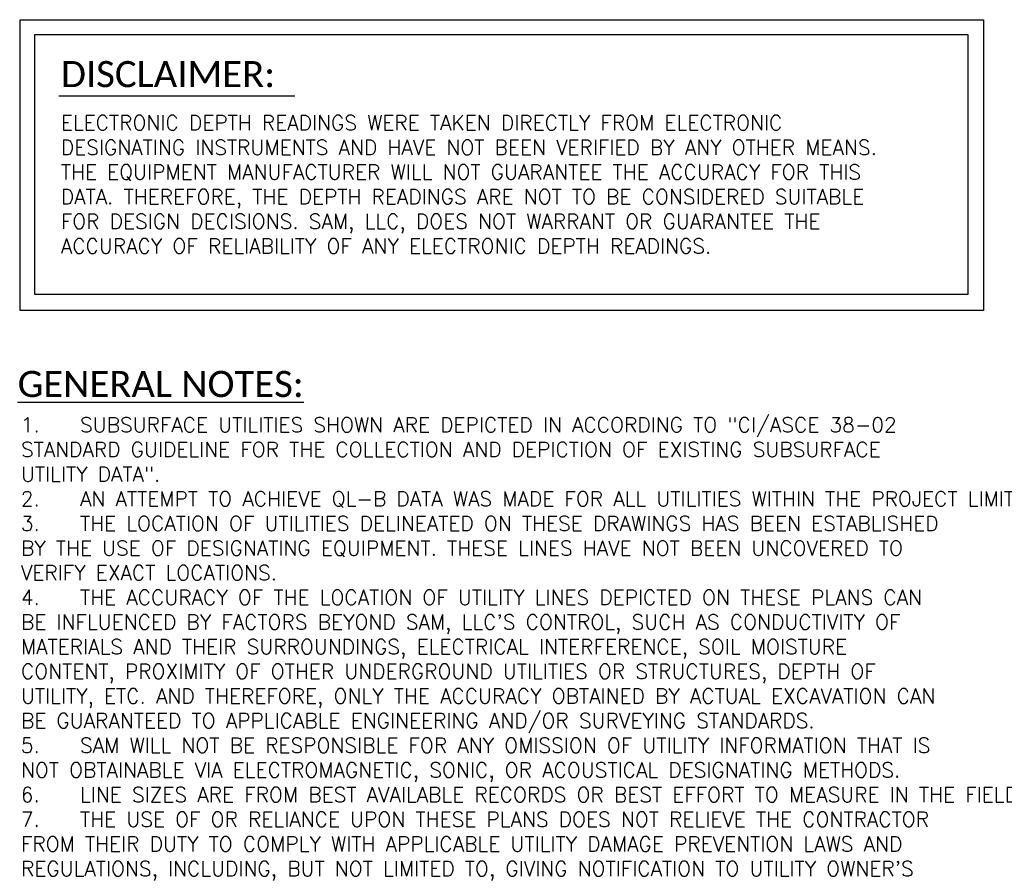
# Model space of a CAD drawing. Header units: feet. Extents: x 2474969 to 2485206, y 498780 to 500682.
# Tile 43 of 69: x 2480679 to 2481478, y 498974 to 499669. Entities that reach past the tile are written whole.
import ezdxf

# ---------------------------------------------------------------- set-up
doc = ezdxf.new("R2010")
doc.units = ezdxf.units.FT
doc.header["$MEASUREMENT"] = 0
doc.layers.add('GI-TEXT', color=4, linetype='Continuous', lineweight=13)
doc.styles.add('Legend', font='calibri.ttf')
doc.styles.add('RS080', font='romans.shx', dxfattribs={"height": 0.08})

msp = doc.modelspace()

# ---------------------------------------------------------------- linework, layer by layer
at = {"layer": 'GI-TEXT', "color": 1, "lineweight": 30, "ltscale": 5}
msp.add_line((2480710.79, 499606.73, 1108.24), (2480902.15, 499606.73, 1108.24), dxfattribs=at)
for points in [[(2480679.37, 499668.63, 1108.24), (2481460.89, 499668.63, 1108.24), (2481460.89, 499432.57, 1108.24), (2480679.37, 499432.57, 1108.24)], [(2480691.37, 499656.65, 1108.24), (2481448.2, 499656.65, 1108.24), (2481448.2, 499445.79, 1108.24), (2480691.37, 499445.79, 1108.24)]]:
    msp.add_3dface(points, dxfattribs=at)

# ---------------------------------------------------------------- texts
at = {"layer": 'Defpoints', "linetype": 'Continuous', "insert": (2480679.87, 499346, 1108.24), "char_height": 12.00127, "width": 808.8955, "attachment_point": 1, "style": 'RS080'}
msp.add_mtext('\\pi-0.09144,l0.09144,t0.09144;1.^ISUBSURFACE UTILITIES SHOWN ARE DEPICTED IN ACCORDING TO "CI/ASCE 38-02 STANDARD GUIDELINE FOR THE COLLECTION AND DEPICTION OF EXISTING SUBSURFACE UTILITY DATA". \\P2.^IAN ATTEMPT TO ACHIEVE QL-B DATA WAS MADE FOR ALL UTILITIES WITHIN THE PROJECT LIMITS.\\P3.^ITHE LOCATION OF UTILITIES DELINEATED ON THESE DRAWINGS HAS BEEN ESTABLISHED BY THE USE OF DESIGNATING EQUIPMENT. THESE LINES HAVE NOT BEEN UNCOVERED TO VERIFY EXACT LOCATIONS. \\P4.^ITHE ACCURACY OF THE LOCATION OF UTILITY LINES DEPICTED ON THESE PLANS CAN BE INFLUENCED BY FACTORS BEYOND SAM, LLC\'S CONTROL, SUCH AS CONDUCTIVITY OF MATERIALS AND THEIR SURROUNDINGS, ELECTRICAL INTERFERENCE, SOIL MOISTURE CONTENT, PROXIMITY OF OTHER UNDERGROUND UTILITIES OR STRUCTURES, DEPTH OF UTILITY, ETC. AND THEREFORE, ONLY THE ACCURACY OBTAINED BY ACTUAL EXCAVATION CAN BE GUARANTEED TO APPLICABLE ENGINEERING AND/OR SURVEYING STANDARDS. \\P5.^ISAM WILL NOT BE RESPONSIBLE FOR ANY OMISSION OF UTILITY INFORMATION THAT IS NOT OBTAINABLE VIA ELECTROMAGNETIC, SONIC, OR ACOUSTICAL DESIGNATING METHODS. \\P6.^ILINE SIZES ARE FROM BEST AVAILABLE RECORDS OR BEST EFFORT TO MEASURE IN THE FIELD.\\P7.^ITHE USE OF OR RELIANCE UPON THESE PLANS DOES NOT RELIEVE THE CONTRACTOR FROM THEIR DUTY TO COMPLY WITH APPLICABLE UTILITY DAMAGE PREVENTION LAWS AND REGULATIONS, INCLUDING, BUT NOT LIMITED TO, GIVING NOTIFICATION TO UTILITY OWNER\'S "ONE-CALL" CENTERS BEFORE EXCAVATION. \\P', dxfattribs=at)
at = {"layer": 'GI-TEXT', "color": 1, "linetype": 'Continuous', "lineweight": 30, "style": 'Legend'}
msp.add_text('DISCLAIMER:', height=21.1787, dxfattribs=at).set_placement((2480712.39, 499613.9, 1108.24))
at = {"layer": 'GI-TEXT', "color": 3, "linetype": 'Continuous', "lineweight": 30, "style": 'Legend'}
msp.add_text('%%uGENERAL NOTES:%%U', height=21.1787, dxfattribs=at).set_placement((2480677.29, 499362.49, 1108.24))
at = {"layer": 'GI-TEXT', "color": 1, "linetype": 'Continuous', "insert": (2480712.33, 499591.04, 1108.24), "char_height": 12.00127, "width": 718.2949, "attachment_point": 1, "rotation": 360, "style": 'RS080'}
msp.add_mtext('ELECTRONIC DEPTH READINGS WERE TAKEN DIRECTLY FROM ELECTRONIC DESIGNATING INSTRUMENTS AND HAVE NOT BEEN VERIFIED BY ANY OTHER MEANS. THE EQUIPMENT MANUFACTURER WILL NOT GUARANTEE THE ACCURACY FOR THIS DATA. THEREFORE, THE DEPTH READINGS ARE NOT TO BE CONSIDERED SUITABLE FOR DESIGN DECISIONS. SAM, LLC, DOES NOT WARRANT OR GUARANTEE THE ACCURACY OF RELIABILITY OF ANY ELECTRONIC DEPTH READINGS.', dxfattribs=at)

doc.saveas('drawing.dxf')
